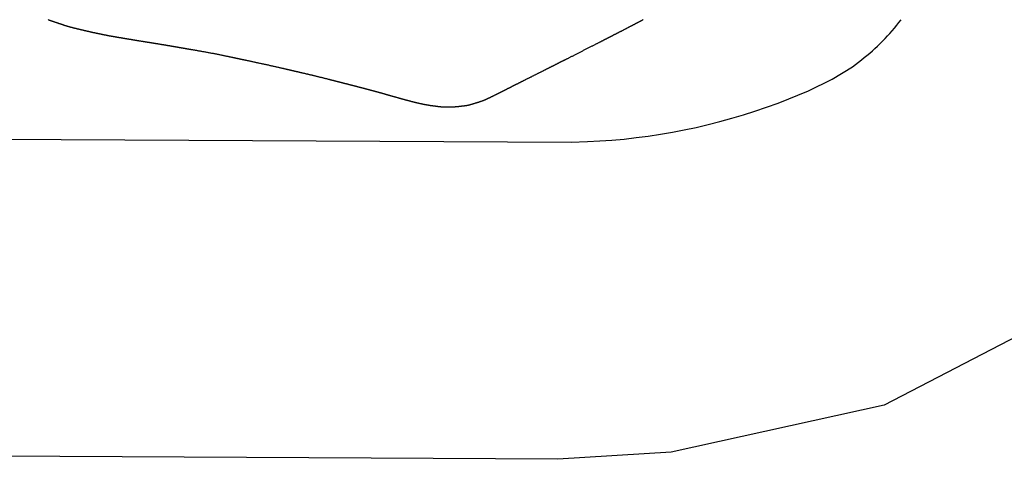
# Model space of a CAD drawing. Header units: millimetres. Extents: x -4577 to 1032787, y -66234 to 201209.
# Tile 127 of 256: x 4375.92 to 4380.85, y -8951.72 to -8949.51. Entities that reach past the tile are written whole.
import ezdxf

# ---------------------------------------------------------------- set-up
doc = ezdxf.new("R2010")
doc.units = ezdxf.units.MM
doc.linetypes.add('510_5_2OG_ELT_1004$0$11-07-22_DS_2OG$0$AUSGEZOGEN', pattern=[0])
doc.layers.add('510_5_2OG_ELT_1004$0$11-07-22_DS_2OG$0$EBENE_1', color=8, linetype='510_5_2OG_ELT_1004$0$11-07-22_DS_2OG$0$AUSGEZOGEN')

# ---------------------------------------------------------------- blocks, each defined once
blk = doc.blocks.new('510_5_2OG_ELT_1004')
at = {"layer": '510_5_2OG_ELT_1004$0$11-07-22_DS_2OG$0$EBENE_1'}
for p, q in [((4374.1471, -8950.053), (4378.6773, -8950.0776)), ((4378.6773, -8950.0776), (4378.7595, -8950.0742)), ((4381.0295, -8950.9869), (4380.2453, -8951.3939)), ((4380.2453, -8951.3939), (4379.1777, -8951.6289)), ((4378.6111, -8951.6653), (4372.5561, -8951.6312)), ((4379.1777, -8951.6289), (4378.6111, -8951.6653))]:
    blk.add_line(p, q, dxfattribs=at)
for points in [[(4376.0592, -8949.4634), (4376.0602, -8949.4638), (4376.0612, -8949.4641), (4376.0622, -8949.4645), (4376.0641, -8949.4651), (4376.0659, -8949.4657), (4376.0677, -8949.4663), (4376.0693, -8949.4669), (4376.0709, -8949.4675), (4376.0725, -8949.468), (4376.074, -8949.4685), (4376.0755, -8949.4691), (4376.077, -8949.4696), (4376.0785, -8949.4701), (4376.0799, -8949.4706), (4376.0814, -8949.4711), (4376.0828, -8949.4716), (4376.0843, -8949.4721), (4376.0859, -8949.4726), (4376.0875, -8949.4732), (4376.0891, -8949.4738), (4376.0908, -8949.4744), (4376.0935, -8949.4753), (4376.0945, -8949.4756), (4376.0954, -8949.476), (4376.0964, -8949.4763), (4376.0974, -8949.4767), (4376.0985, -8949.477), (4376.0996, -8949.4774), (4376.1007, -8949.4778), (4376.1018, -8949.4782), (4376.103, -8949.4786), (4376.1042, -8949.479), (4376.1055, -8949.4794), (4376.1068, -8949.4799), (4376.1081, -8949.4803), (4376.1095, -8949.4808), (4376.1109, -8949.4813), (4376.1123, -8949.4818), (4376.1138, -8949.4823), (4376.1153, -8949.4828), (4376.1168, -8949.4833), (4376.1184, -8949.4839), (4376.12, -8949.4844), (4376.1216, -8949.485), (4376.1232, -8949.4855), (4376.1249, -8949.4861), (4376.1266, -8949.4867), (4376.1283, -8949.4872), (4376.1301, -8949.4878), (4376.1318, -8949.4884), (4376.1336, -8949.489), (4376.1354, -8949.4896), (4376.1372, -8949.4902), (4376.1391, -8949.4907), (4376.1409, -8949.4913), (4376.1428, -8949.4919), (4376.1446, -8949.4925), (4376.1465, -8949.4931), (4376.1484, -8949.4937), (4376.1503, -8949.4943), (4376.1522, -8949.4948), (4376.1541, -8949.4954), (4376.156, -8949.496), (4376.1579, -8949.4965), (4376.1599, -8949.4971), (4376.1618, -8949.4976), (4376.1637, -8949.4982), (4376.1656, -8949.4987), (4376.1675, -8949.4992), (4376.1694, -8949.4998), (4376.1713, -8949.5003), (4376.1732, -8949.5008), (4376.175, -8949.5013), (4376.1769, -8949.5017), (4376.1787, -8949.5022), (4376.1805, -8949.5027), (4376.1823, -8949.5032), (4376.1841, -8949.5036), (4376.1858, -8949.504), (4376.1875, -8949.5045), (4376.1892, -8949.5049), (4376.1909, -8949.5053), (4376.1925, -8949.5057), (4376.1941, -8949.5061), (4376.1956, -8949.5065), (4376.1971, -8949.5068), (4376.1986, -8949.5072), (4376.2, -8949.5075), (4376.2014, -8949.5079), (4376.2027, -8949.5082), (4376.204, -8949.5085), (4376.2052, -8949.5088), (4376.2064, -8949.5091), (4376.2075, -8949.5093), (4376.2086, -8949.5096), (4376.2106, -8949.5101), (4376.2124, -8949.5105), (4376.214, -8949.5109), (4376.2154, -8949.5112), (4376.2166, -8949.5115), (4376.2177, -8949.5118), (4376.2196, -8949.5122), (4376.2211, -8949.5125), (4376.2222, -8949.5128), (4376.2233, -8949.5131), (4376.2243, -8949.5133), (4376.2254, -8949.5136), (4376.2266, -8949.5139), (4376.228, -8949.5142), (4376.2298, -8949.5146), (4376.2308, -8949.5149), (4376.232, -8949.5151), (4376.2333, -8949.5154), (4376.2347, -8949.5158), (4376.2362, -8949.5161), (4376.2379, -8949.5165), (4376.2397, -8949.517), (4376.2407, -8949.5172), (4376.2417, -8949.5174), (4376.2428, -8949.5177), (4376.2439, -8949.518), (4376.245, -8949.5182), (4376.2461, -8949.5185), (4376.2473, -8949.5188), (4376.2485, -8949.519), (4376.2497, -8949.5193), (4376.2509, -8949.5196), (4376.2522, -8949.5199), (4376.2535, -8949.5202), (4376.2548, -8949.5205), (4376.2561, -8949.5208), (4376.2574, -8949.5211), (4376.2588, -8949.5214), (4376.2602, -8949.5218), (4376.2616, -8949.5221), (4376.263, -8949.5224), (4376.2644, -8949.5227), (4376.2658, -8949.5231), (4376.2672, -8949.5234), (4376.2687, -8949.5237), (4376.2701, -8949.524), (4376.2715, -8949.5243), (4376.273, -8949.5247), (4376.2744, -8949.525), (4376.2759, -8949.5253), (4376.2773, -8949.5256), (4376.2788, -8949.526), (4376.2802, -8949.5263), (4376.2817, -8949.5266), (4376.2831, -8949.5269), (4376.2846, -8949.5272), (4376.286, -8949.5275), (4376.2875, -8949.5278), (4376.2889, -8949.5282), (4376.2904, -8949.5285), (4376.2918, -8949.5288), (4376.2933, -8949.5291), (4376.2948, -8949.5294), (4376.2962, -8949.5297), (4376.2977, -8949.53), (4376.2991, -8949.5303), (4376.3006, -8949.5306), (4376.302, -8949.5309), (4376.3035, -8949.5312), (4376.3049, -8949.5315), (4376.3064, -8949.5318), (4376.3078, -8949.5321), (4376.3093, -8949.5324), (4376.3107, -8949.5327), (4376.3122, -8949.533), (4376.3136, -8949.5333), (4376.3151, -8949.5336), (4376.3166, -8949.5339), (4376.318, -8949.5342), (4376.3195, -8949.5345), (4376.3209, -8949.5348), (4376.3224, -8949.5351), (4376.3238, -8949.5354), (4376.3253, -8949.5357), (4376.3267, -8949.536), (4376.3282, -8949.5363), (4376.3296, -8949.5366), (4376.3311, -8949.5369), (4376.3325, -8949.5372), (4376.334, -8949.5375), (4376.3355, -8949.5378), (4376.3369, -8949.5381), (4376.3384, -8949.5384), (4376.3398, -8949.5387), (4376.3413, -8949.539), (4376.3427, -8949.5393), (4376.3442, -8949.5396), (4376.3456, -8949.5399), (4376.3471, -8949.5402), (4376.3486, -8949.5405), (4376.35, -8949.5408), (4376.3515, -8949.541), (4376.3529, -8949.5413), (4376.3544, -8949.5416), (4376.3558, -8949.5419), (4376.3573, -8949.5422), (4376.3588, -8949.5425), (4376.3602, -8949.5427), (4376.3617, -8949.543), (4376.3631, -8949.5433), (4376.3646, -8949.5436), (4376.366, -8949.5438), (4376.3675, -8949.5441), (4376.3689, -8949.5444), (4376.3704, -8949.5446), (4376.3718, -8949.5449), (4376.3732, -8949.5451), (4376.3747, -8949.5454), (4376.3761, -8949.5456), (4376.3775, -8949.5459), (4376.3788, -8949.5461), (4376.3802, -8949.5464), (4376.3815, -8949.5466), (4376.3829, -8949.5468), (4376.3842, -8949.5471), (4376.3855, -8949.5473), (4376.3867, -8949.5475), (4376.388, -8949.5477), (4376.3892, -8949.5479), (4376.3904, -8949.5481), (4376.3916, -8949.5483), (4376.3927, -8949.5485), (4376.3938, -8949.5487), (4376.3949, -8949.5489), (4376.3959, -8949.5491), (4376.3979, -8949.5494), (4376.3998, -8949.5497), (4376.4015, -8949.55), (4376.403, -8949.5503), (4376.4044, -8949.5505), (4376.4057, -8949.5508), (4376.4069, -8949.551), (4376.408, -8949.5511), (4376.4099, -8949.5515), (4376.4115, -8949.5517), (4376.4129, -8949.552), (4376.4142, -8949.5522), (4376.4154, -8949.5524), (4376.4167, -8949.5526), (4376.4182, -8949.5529), (4376.42, -8949.5532), (4376.421, -8949.5533), (4376.4222, -8949.5535), (4376.4236, -8949.5538), (4376.425, -8949.554), (4376.4267, -8949.5543), (4376.4285, -8949.5546), (4376.4295, -8949.5548), (4376.4306, -8949.555), (4376.4317, -8949.5552), (4376.4329, -8949.5554), (4376.4341, -8949.5556), (4376.4354, -8949.5558), (4376.4367, -8949.556), (4376.4381, -8949.5562), (4376.4395, -8949.5565), (4376.441, -8949.5567), (4376.4426, -8949.557), (4376.4441, -8949.5573), (4376.4458, -8949.5575), (4376.4474, -8949.5578), (4376.4491, -8949.5581), (4376.4509, -8949.5584), (4376.4527, -8949.5587), (4376.4545, -8949.559), (4376.4563, -8949.5593), (4376.4582, -8949.5596), (4376.4601, -8949.56), (4376.462, -8949.5603), (4376.464, -8949.5606), (4376.4659, -8949.5609), (4376.4679, -8949.5613), (4376.4699, -8949.5616), (4376.472, -8949.5619), (4376.474, -8949.5623), (4376.4761, -8949.5626), (4376.4781, -8949.563), (4376.4802, -8949.5633), (4376.4823, -8949.5636), (4376.4843, -8949.564), (4376.4864, -8949.5643), (4376.4885, -8949.5647), (4376.4906, -8949.565), (4376.4926, -8949.5654), (4376.4947, -8949.5657), (4376.4968, -8949.566), (4376.4988, -8949.5664), (4376.5009, -8949.5667), (4376.5029, -8949.567), (4376.5049, -8949.5674), (4376.5069, -8949.5677), (4376.5088, -8949.568), (4376.5108, -8949.5683), (4376.5127, -8949.5686), (4376.5146, -8949.5689), (4376.5164, -8949.5692), (4376.5183, -8949.5695), (4376.52, -8949.5698), (4376.5218, -8949.5701), (4376.5235, -8949.5704), (4376.5252, -8949.5706), (4376.5268, -8949.5709), (4376.5284, -8949.5712), (4376.5299, -8949.5714), (4376.5314, -8949.5716), (4376.5329, -8949.5719), (4376.5342, -8949.5721), (4376.5356, -8949.5723), (4376.5368, -8949.5725), (4376.538, -8949.5727), (4376.5392, -8949.5729), (4376.5403, -8949.5731), (4376.5423, -8949.5734), (4376.544, -8949.5737), (4376.5455, -8949.5739), (4376.5469, -8949.5741), (4376.548, -8949.5743), (4376.5499, -8949.5746), (4376.5521, -8949.575), (4376.5534, -8949.5752), (4376.5549, -8949.5754), (4376.5561, -8949.5756), (4376.5578, -8949.5759), (4376.5589, -8949.576), (4376.5601, -8949.5762), (4376.5616, -8949.5765), (4376.5643, -8949.5769), (4376.5653, -8949.5771), (4376.5664, -8949.5772), (4376.5676, -8949.5774), (4376.5688, -8949.5776), (4376.5701, -8949.5778), (4376.5714, -8949.5781), (4376.5729, -8949.5783), (4376.5744, -8949.5785), (4376.576, -8949.5788), (4376.5776, -8949.579), (4376.5793, -8949.5793), (4376.581, -8949.5796), (4376.5828, -8949.5799), (4376.5847, -8949.5802), (4376.5866, -8949.5805), (4376.5885, -8949.5808), (4376.5905, -8949.5811), (4376.5926, -8949.5815), (4376.5946, -8949.5818), (4376.5968, -8949.5821), (4376.5989, -8949.5825), (4376.6011, -8949.5828), (4376.6033, -8949.5832), (4376.6055, -8949.5836), (4376.6078, -8949.5839), (4376.6101, -8949.5843), (4376.6124, -8949.5847), (4376.6147, -8949.5851), (4376.617, -8949.5854), (4376.6194, -8949.5858), (4376.6217, -8949.5862), (4376.6241, -8949.5866), (4376.6265, -8949.587), (4376.6288, -8949.5874), (4376.6312, -8949.5878), (4376.6336, -8949.5882), (4376.636, -8949.5886), (4376.6383, -8949.589), (4376.6407, -8949.5894), (4376.643, -8949.5898), (4376.6454, -8949.5902), (4376.6477, -8949.5905), (4376.65, -8949.5909), (4376.6523, -8949.5913), (4376.6546, -8949.5917), (4376.6568, -8949.5921), (4376.6591, -8949.5925), (4376.6613, -8949.5928), (4376.6635, -8949.5932), (4376.6657, -8949.5936), (4376.6678, -8949.594), (4376.67, -8949.5943), (4376.672, -8949.5947), (4376.6741, -8949.595), (4376.6761, -8949.5954), (4376.6781, -8949.5957), (4376.6801, -8949.5961), (4376.682, -8949.5964), (4376.6839, -8949.5967), (4376.6857, -8949.597), (4376.6875, -8949.5973), (4376.6893, -8949.5976), (4376.691, -8949.5979), (4376.6927, -8949.5982), (4376.6943, -8949.5985), (4376.6959, -8949.5988), (4376.6974, -8949.599), (4376.6989, -8949.5993), (4376.7003, -8949.5995), (4376.7017, -8949.5998), (4376.703, -8949.6), (4376.7044, -8949.6002), (4376.7057, -8949.6004), (4376.7069, -8949.6007), (4376.7081, -8949.6009), (4376.7093, -8949.6011), (4376.7105, -8949.6013), (4376.7116, -8949.6015), (4376.7127, -8949.6017), (4376.7138, -8949.6018), (4376.7148, -8949.602), (4376.7159, -8949.6022), (4376.7169, -8949.6024), (4376.7189, -8949.6027), (4376.7208, -8949.603), (4376.7227, -8949.6034), (4376.7245, -8949.6037), (4376.7264, -8949.604), (4376.7282, -8949.6043), (4376.73, -8949.6046), (4376.7329, -8949.6051), (4376.7338, -8949.6053), (4376.7349, -8949.6055), (4376.7359, -8949.6056), (4376.737, -8949.6058), (4376.7381, -8949.606), (4376.7392, -8949.6062), (4376.7404, -8949.6064), (4376.7417, -8949.6066), (4376.743, -8949.6069), (4376.7443, -8949.6071), (4376.7457, -8949.6073), (4376.7472, -8949.6076), (4376.7487, -8949.6078), (4376.7503, -8949.6081), (4376.752, -8949.6084), (4376.7538, -8949.6087), (4376.7556, -8949.609), (4376.7575, -8949.6093), (4376.7595, -8949.6097), (4376.7616, -8949.6101), (4376.7638, -8949.6104), (4376.7661, -8949.6108), (4376.7685, -8949.6112), (4376.771, -8949.6117), (4376.7736, -8949.6121), (4376.7763, -8949.6126), (4376.7791, -8949.6131), (4376.782, -8949.6136), (4376.785, -8949.6141), (4376.7881, -8949.6146), (4376.7913, -8949.6152), (4376.7946, -8949.6157), (4376.7979, -8949.6163), (4376.8013, -8949.6169), (4376.8048, -8949.6175), (4376.8084, -8949.6181), (4376.812, -8949.6188), (4376.8157, -8949.6194), (4376.8195, -8949.6201), (4376.8233, -8949.6208), (4376.8271, -8949.6214), (4376.831, -8949.6221), (4376.8349, -8949.6229), (4376.8389, -8949.6236), (4376.843, -8949.6243), (4376.847, -8949.625), (4376.8511, -8949.6258), (4376.8552, -8949.6265), (4376.8593, -8949.6273), (4376.8634, -8949.6281), (4376.8676, -8949.6289), (4376.8718, -8949.6296), (4376.8759, -8949.6304), (4376.8801, -8949.6312), (4376.8843, -8949.632), (4376.8885, -8949.6328), (4376.8926, -8949.6337), (4376.8968, -8949.6345), (4376.9009, -8949.6353), (4376.905, -8949.6361), (4376.9091, -8949.6369), (4376.9131, -8949.6377), (4376.9171, -8949.6385), (4376.9211, -8949.6393), (4376.925, -8949.6401), (4376.9289, -8949.6409), (4376.9328, -8949.6417), (4376.9365, -8949.6425), (4376.9403, -8949.6432), (4376.9439, -8949.644), (4376.9475, -8949.6447), (4376.951, -8949.6455), (4376.9544, -8949.6462), (4376.9578, -8949.6469), (4376.9611, -8949.6476), (4376.9642, -8949.6482), (4376.9673, -8949.6489), (4376.9703, -8949.6495), (4376.9732, -8949.6501), (4376.976, -8949.6507), (4376.9787, -8949.6513), (4376.9812, -8949.6518), (4376.9837, -8949.6523), (4376.986, -8949.6528), (4376.9882, -8949.6533), (4376.9902, -8949.6537), (4376.9922, -8949.6541), (4376.994, -8949.6545), (4376.9957, -8949.6549), (4376.9974, -8949.6552), (4376.9989, -8949.6555), (4377.0003, -8949.6558), (4377.0016, -8949.6561), (4377.0028, -8949.6564), (4377.004, -8949.6566), (4377.0051, -8949.6569), (4377.007, -8949.6573), (4377.0086, -8949.6576), (4377.01, -8949.6579), (4377.0112, -8949.6582), (4377.0132, -8949.6586), (4377.0147, -8949.6589), (4377.0161, -8949.6592), (4377.0185, -8949.6597), (4377.0195, -8949.6599), (4377.0207, -8949.6602), (4377.0221, -8949.6605), (4377.0247, -8949.661), (4377.0257, -8949.6612), (4377.0267, -8949.6614), (4377.0279, -8949.6617), (4377.0291, -8949.6619), (4377.0304, -8949.6622), (4377.0318, -8949.6625), (4377.0333, -8949.6628), (4377.0349, -8949.6632), (4377.0366, -8949.6635), (4377.0384, -8949.6639), (4377.0403, -8949.6643), (4377.0424, -8949.6648), (4377.0445, -8949.6652), (4377.0468, -8949.6657), (4377.0492, -8949.6662), (4377.0518, -8949.6667), (4377.0544, -8949.6673), (4377.0571, -8949.6679), (4377.06, -8949.6685), (4377.0629, -8949.6691), (4377.066, -8949.6698), (4377.0691, -8949.6704), (4377.0724, -8949.6711), (4377.0757, -8949.6718), (4377.0791, -8949.6725), (4377.0825, -8949.6733), (4377.0861, -8949.674), (4377.0897, -8949.6748), (4377.0933, -8949.6756), (4377.097, -8949.6764), (4377.1008, -8949.6772), (4377.1046, -8949.678), (4377.1085, -8949.6789), (4377.1124, -8949.6797), (4377.1164, -8949.6806), (4377.1204, -8949.6814), (4377.1244, -8949.6823), (4377.1284, -8949.6832), (4377.1325, -8949.6841), (4377.1365, -8949.685), (4377.1406, -8949.6859), (4377.1447, -8949.6868), (4377.1488, -8949.6877), (4377.1529, -8949.6886), (4377.157, -8949.6895), (4377.1611, -8949.6904), (4377.1651, -8949.6913), (4377.1692, -8949.6922), (4377.1732, -8949.6931), (4377.1772, -8949.694), (4377.1812, -8949.6949), (4377.1852, -8949.6958), (4377.1891, -8949.6967), (4377.1929, -8949.6976), (4377.1968, -8949.6985), (4377.2005, -8949.6993), (4377.2042, -8949.7002), (4377.2079, -8949.701), (4377.2115, -8949.7018), (4377.2151, -8949.7026), (4377.2185, -8949.7034), (4377.2219, -8949.7042), (4377.2252, -8949.705), (4377.2285, -8949.7057), (4377.2316, -8949.7064), (4377.2347, -8949.7071), (4377.2376, -8949.7078), (4377.2405, -8949.7085), (4377.2433, -8949.7091), (4377.246, -8949.7097), (4377.2485, -8949.7103), (4377.2509, -8949.7109), (4377.2533, -8949.7114), (4377.2555, -8949.7119), (4377.2576, -8949.7124), (4377.2595, -8949.7129), (4377.2614, -8949.7133), (4377.2631, -8949.7137), (4377.2648, -8949.7141), (4377.2664, -8949.7144), (4377.2678, -8949.7148), (4377.2692, -8949.7151), (4377.2705, -8949.7154), (4377.2717, -8949.7157), (4377.2728, -8949.7159), (4377.2739, -8949.7162), (4377.2758, -8949.7166), (4377.2775, -8949.717), (4377.2789, -8949.7173), (4377.2802, -8949.7176), (4377.2813, -8949.7179), (4377.2833, -8949.7184), (4377.285, -8949.7188), (4377.2869, -8949.7192), (4377.2878, -8949.7194), (4377.2889, -8949.7197), (4377.2901, -8949.7199), (4377.2914, -8949.7202), (4377.2929, -8949.7206), (4377.2946, -8949.721), (4377.2964, -8949.7214), (4377.2975, -8949.7216), (4377.2985, -8949.7219), (4377.2997, -8949.7221), (4377.3009, -8949.7224), (4377.3022, -8949.7227), (4377.3036, -8949.723), (4377.305, -8949.7234), (4377.3065, -8949.7237), (4377.3081, -8949.7241), (4377.3098, -8949.7245), (4377.3116, -8949.7249), (4377.3135, -8949.7253), (4377.3154, -8949.7258), (4377.3175, -8949.7263), (4377.3196, -8949.7267), (4377.3218, -8949.7273), (4377.3241, -8949.7278), (4377.3265, -8949.7283), (4377.3289, -8949.7289), (4377.3314, -8949.7295), (4377.334, -8949.7301), (4377.3366, -8949.7307), (4377.3393, -8949.7313), (4377.342, -8949.732), (4377.3448, -8949.7326), (4377.3477, -8949.7333), (4377.3505, -8949.7339), (4377.3535, -8949.7346), (4377.3565, -8949.7353), (4377.3595, -8949.736), (4377.3625, -8949.7368), (4377.3656, -8949.7375), (4377.3687, -8949.7382), (4377.3718, -8949.739), (4377.3749, -8949.7397), (4377.3781, -8949.7405), (4377.3813, -8949.7412), (4377.3845, -8949.742), (4377.3877, -8949.7428), (4377.3909, -8949.7436), (4377.3941, -8949.7443), (4377.3973, -8949.7451), (4377.4005, -8949.7459), (4377.4037, -8949.7467), (4377.4069, -8949.7475), (4377.4101, -8949.7482), (4377.4132, -8949.749), (4377.4164, -8949.7498), (4377.4195, -8949.7506), (4377.4226, -8949.7514), (4377.4257, -8949.7521), (4377.4288, -8949.7529), (4377.4318, -8949.7537), (4377.4349, -8949.7544), (4377.4378, -8949.7552), (4377.4408, -8949.7559), (4377.4437, -8949.7566), (4377.4466, -8949.7574), (4377.4494, -8949.7581), (4377.4522, -8949.7588), (4377.4549, -8949.7595), (4377.4576, -8949.7602), (4377.4603, -8949.7608), (4377.4629, -8949.7615), (4377.4654, -8949.7621), (4377.4679, -8949.7628), (4377.4703, -8949.7634), (4377.4727, -8949.764), (4377.475, -8949.7646), (4377.4772, -8949.7651), (4377.4793, -8949.7657), (4377.4814, -8949.7662), (4377.4834, -8949.7667), (4377.4854, -8949.7672), (4377.4873, -8949.7677), (4377.4891, -8949.7682), (4377.4909, -8949.7686), (4377.4926, -8949.7691), (4377.4942, -8949.7695), (4377.4958, -8949.7699), (4377.4973, -8949.7703), (4377.4988, -8949.7707), (4377.5003, -8949.771), (4377.5017, -8949.7714), (4377.5031, -8949.7717), (4377.5044, -8949.7721), (4377.5057, -8949.7724), (4377.507, -8949.7727), (4377.5082, -8949.773), (4377.5094, -8949.7734), (4377.5106, -8949.7737), (4377.5117, -8949.7739), (4377.5128, -8949.7742), (4377.514, -8949.7745), (4377.5151, -8949.7748), (4377.5161, -8949.7751), (4377.5172, -8949.7753), (4377.5183, -8949.7756), (4377.5193, -8949.7759), (4377.5204, -8949.7761), (4377.5214, -8949.7764), (4377.5224, -8949.7767), (4377.5235, -8949.7769), (4377.5245, -8949.7772), (4377.5256, -8949.7775), (4377.5266, -8949.7777), (4377.5277, -8949.778), (4377.5287, -8949.7783), (4377.5297, -8949.7785), (4377.5308, -8949.7788), (4377.5318, -8949.7791), (4377.5329, -8949.7793), (4377.5339, -8949.7796), (4377.535, -8949.7799), (4377.536, -8949.7801), (4377.5371, -8949.7804), (4377.5381, -8949.7807), (4377.5392, -8949.7809), (4377.5402, -8949.7812), (4377.5413, -8949.7815), (4377.5423, -8949.7818), (4377.5434, -8949.782), (4377.5445, -8949.7823), (4377.5455, -8949.7826), (4377.5466, -8949.7828), (4377.5477, -8949.7831), (4377.5487, -8949.7834), (4377.5498, -8949.7837), (4377.5509, -8949.7839), (4377.5519, -8949.7842), (4377.553, -8949.7845), (4377.5541, -8949.7848), (4377.5552, -8949.785), (4377.5563, -8949.7853), (4377.5574, -8949.7856), (4377.5584, -8949.7859), (4377.5595, -8949.7861), (4377.5606, -8949.7864), (4377.5617, -8949.7867), (4377.5628, -8949.787), (4377.5639, -8949.7873), (4377.565, -8949.7875), (4377.5661, -8949.7878), (4377.5672, -8949.7881), (4377.5683, -8949.7884), (4377.5694, -8949.7887), (4377.5705, -8949.7889), (4377.5716, -8949.7892), (4377.5727, -8949.7895), (4377.5738, -8949.7898), (4377.5749, -8949.7901), (4377.5761, -8949.7904), (4377.5772, -8949.7906), (4377.5783, -8949.7909), (4377.5794, -8949.7912), (4377.5805, -8949.7915), (4377.5816, -8949.7918), (4377.5827, -8949.7921), (4377.5838, -8949.7924), (4377.5849, -8949.7926), (4377.5861, -8949.7929), (4377.5872, -8949.7932), (4377.5883, -8949.7935), (4377.5894, -8949.7938), (4377.5905, -8949.7941), (4377.5916, -8949.7944), (4377.5927, -8949.7946), (4377.5938, -8949.7949), (4377.5948, -8949.7952), (4377.5959, -8949.7955), (4377.597, -8949.7957), (4377.598, -8949.796), (4377.5991, -8949.7963), (4377.6001, -8949.7965), (4377.6011, -8949.7968), (4377.603, -8949.7973), (4377.6049, -8949.7978), (4377.6067, -8949.7983), (4377.6084, -8949.7987), (4377.6099, -8949.7991), (4377.6114, -8949.7995), (4377.6127, -8949.7998), (4377.6139, -8949.8001), (4377.6159, -8949.8007), (4377.6174, -8949.801), (4377.6192, -8949.8015), (4377.6215, -8949.8021), (4377.6226, -8949.8024), (4377.6251, -8949.803), (4377.6262, -8949.8033), (4377.6274, -8949.8036), (4377.6288, -8949.804), (4377.6303, -8949.8044), (4377.6319, -8949.8048), (4377.6335, -8949.8052), (4377.6353, -8949.8057), (4377.6381, -8949.8064), (4377.6391, -8949.8067), (4377.6401, -8949.8069), (4377.6411, -8949.8072), (4377.6421, -8949.8075), (4377.6432, -8949.8077), (4377.6442, -8949.808), (4377.6453, -8949.8083), (4377.6463, -8949.8086), (4377.6474, -8949.8088), (4377.6484, -8949.8091), (4377.6495, -8949.8094), (4377.6506, -8949.8097), (4377.6517, -8949.81), (4377.6528, -8949.8103), (4377.6538, -8949.8105), (4377.6549, -8949.8108), (4377.656, -8949.8111), (4377.6571, -8949.8114), (4377.6582, -8949.8117), (4377.6593, -8949.812), (4377.6603, -8949.8123), (4377.6614, -8949.8126), (4377.6625, -8949.8128), (4377.6636, -8949.8131), (4377.6647, -8949.8134), (4377.6657, -8949.8137), (4377.6668, -8949.814), (4377.6679, -8949.8143), (4377.669, -8949.8146), (4377.6701, -8949.8149), (4377.6712, -8949.8151), (4377.6722, -8949.8154), (4377.6733, -8949.8157), (4377.6744, -8949.816), (4377.6755, -8949.8163), (4377.6766, -8949.8166), (4377.6776, -8949.8169), (4377.6787, -8949.8172), (4377.6798, -8949.8175), (4377.6809, -8949.8177), (4377.682, -8949.818), (4377.6831, -8949.8183), (4377.6841, -8949.8186), (4377.6852, -8949.8189), (4377.6863, -8949.8192), (4377.6874, -8949.8195), (4377.6885, -8949.8198), (4377.6895, -8949.8201), (4377.6906, -8949.8203), (4377.6917, -8949.8206), (4377.6928, -8949.8209), (4377.6939, -8949.8212), (4377.6949, -8949.8215), (4377.696, -8949.8218), (4377.6971, -8949.8221), (4377.6982, -8949.8224), (4377.6993, -8949.8227), (4377.7004, -8949.823), (4377.7014, -8949.8232), (4377.7025, -8949.8235), (4377.7036, -8949.8238), (4377.7047, -8949.8241), (4377.7058, -8949.8244), (4377.7068, -8949.8247), (4377.7079, -8949.825), (4377.709, -8949.8253), (4377.7101, -8949.8256), (4377.7112, -8949.8259), (4377.7122, -8949.8262), (4377.7133, -8949.8265), (4377.7144, -8949.8268), (4377.7155, -8949.8271), (4377.7166, -8949.8274), (4377.7176, -8949.8277), (4377.7187, -8949.828), (4377.7198, -8949.8283), (4377.7209, -8949.8286), (4377.7219, -8949.8289), (4377.723, -8949.8292), (4377.7241, -8949.8295), (4377.7251, -8949.8298), (4377.7262, -8949.8301), (4377.7272, -8949.8304), (4377.7283, -8949.8307), (4377.7293, -8949.831), (4377.7303, -8949.8313), (4377.7313, -8949.8315), (4377.7323, -8949.8318), (4377.7333, -8949.8321), (4377.7352, -8949.8327), (4377.7371, -8949.8332), (4377.7389, -8949.8337), (4377.7406, -8949.8342), (4377.7422, -8949.8347), (4377.7438, -8949.8351), (4377.7452, -8949.8355), (4377.7466, -8949.8359), (4377.7478, -8949.8363), (4377.749, -8949.8366), (4377.75, -8949.8369), (4377.7519, -8949.8375), (4377.7535, -8949.838), (4377.7549, -8949.8384), (4377.7562, -8949.8387), (4377.7573, -8949.8391), (4377.7584, -8949.8394), (4377.7595, -8949.8397), (4377.7607, -8949.84), (4377.762, -8949.8404), (4377.7635, -8949.8408), (4377.7661, -8949.8416), (4377.7671, -8949.8419), (4377.7681, -8949.8422), (4377.7693, -8949.8425), (4377.7706, -8949.8429), (4377.7719, -8949.8433), (4377.7733, -8949.8437), (4377.7749, -8949.8441), (4377.7764, -8949.8446), (4377.7781, -8949.8451), (4377.7798, -8949.8456), (4377.7816, -8949.8461), (4377.7834, -8949.8466), (4377.7852, -8949.8471), (4377.7871, -8949.8477), (4377.789, -8949.8482), (4377.79, -8949.8485), (4377.791, -8949.8488), (4377.7919, -8949.849), (4377.7929, -8949.8493), (4377.7939, -8949.8496), (4377.7949, -8949.8499), (4377.7959, -8949.8502), (4377.7969, -8949.8504), (4377.7978, -8949.8507), (4377.7988, -8949.851), (4377.7998, -8949.8513), (4377.8008, -8949.8515), (4377.8017, -8949.8518), (4377.8037, -8949.8524), (4377.8056, -8949.8529), (4377.8074, -8949.8534), (4377.8092, -8949.8539), (4377.811, -8949.8544), (4377.8127, -8949.8549), (4377.8143, -8949.8553), (4377.8159, -8949.8558), (4377.8174, -8949.8562), (4377.8187, -8949.8566), (4377.82, -8949.8569), (4377.8212, -8949.8573), (4377.8223, -8949.8576), (4377.8242, -8949.8581), (4377.8256, -8949.8585), (4377.8278, -8949.8591), (4377.8292, -8949.8595), (4377.8304, -8949.8598), (4377.8326, -8949.8604), (4377.8336, -8949.8607), (4377.8348, -8949.861), (4377.8362, -8949.8614), (4377.8388, -8949.8622), (4377.8398, -8949.8624), (4377.8409, -8949.8627), (4377.842, -8949.863), (4377.8431, -8949.8634), (4377.8443, -8949.8637), (4377.8456, -8949.864), (4377.8469, -8949.8644), (4377.8482, -8949.8647), (4377.8495, -8949.8651), (4377.8509, -8949.8655), (4377.8522, -8949.8658), (4377.8536, -8949.8662), (4377.855, -8949.8666), (4377.8564, -8949.8669), (4377.8577, -8949.8673), (4377.8591, -8949.8677), (4377.8605, -8949.868), (4377.8618, -8949.8684), (4377.8631, -8949.8687), (4377.8643, -8949.869), (4377.8655, -8949.8694), (4377.8667, -8949.8697), (4377.8678, -8949.8699), (4377.8689, -8949.8702), (4377.8708, -8949.8707), (4377.8723, -8949.8711), (4377.8753, -8949.8718), (4377.8787, -8949.8727), (4377.88, -8949.8731), (4377.8825, -8949.8737), (4377.8835, -8949.874), (4377.8846, -8949.8742), (4377.8857, -8949.8745), (4377.8868, -8949.8748), (4377.8881, -8949.8751), (4377.8893, -8949.8754), (4377.8906, -8949.8757), (4377.8919, -8949.8761), (4377.8932, -8949.8764), (4377.8946, -8949.8767), (4377.8959, -8949.877), (4377.8973, -8949.8774), (4377.8986, -8949.8777), (4377.9, -8949.878), (4377.9013, -8949.8783), (4377.9026, -8949.8786), (4377.9039, -8949.8789), (4377.9052, -8949.8792), (4377.9064, -8949.8795), (4377.9076, -8949.8797), (4377.9087, -8949.88), (4377.9097, -8949.8802), (4377.9117, -8949.8807), (4377.9133, -8949.881), (4377.9165, -8949.8818), (4377.9198, -8949.8825), (4377.9211, -8949.8828), (4377.9236, -8949.8833), (4377.9246, -8949.8836), (4377.9256, -8949.8838), (4377.9267, -8949.884), (4377.9279, -8949.8843), (4377.9291, -8949.8845), (4377.9303, -8949.8848), (4377.9316, -8949.8851), (4377.9329, -8949.8853), (4377.9342, -8949.8856), (4377.9355, -8949.8859), (4377.9368, -8949.8861), (4377.9382, -8949.8864), (4377.9395, -8949.8867), (4377.9409, -8949.8869), (4377.9422, -8949.8872), (4377.9436, -8949.8875), (4377.9449, -8949.8877), (4377.9463, -8949.888), (4377.9476, -8949.8882), (4377.9489, -8949.8885), (4377.9503, -8949.8887), (4377.9516, -8949.8889), (4377.953, -8949.8892), (4377.9543, -8949.8894), (4377.9557, -8949.8897), (4377.957, -8949.8899), (4377.9584, -8949.8901), (4377.9597, -8949.8904), (4377.9611, -8949.8906), (4377.9624, -8949.8909), (4377.9638, -8949.8911), (4377.9651, -8949.8913), (4377.9665, -8949.8916), (4377.9678, -8949.8918), (4377.9692, -8949.892), (4377.9705, -8949.8922), (4377.9719, -8949.8925), (4377.9732, -8949.8927), (4377.9746, -8949.8929), (4377.9759, -8949.8931), (4377.9773, -8949.8933), (4377.9786, -8949.8935), (4377.98, -8949.8937), (4377.9813, -8949.8939), (4377.9827, -8949.8941), (4377.984, -8949.8943), (4377.9853, -8949.8945), (4377.9866, -8949.8946), (4377.9878, -8949.8948), (4377.989, -8949.895), (4377.9902, -8949.8951), (4377.9913, -8949.8952), (4377.9924, -8949.8954), (4377.9944, -8949.8956), (4377.9961, -8949.8958), (4377.9976, -8949.896), (4377.9989, -8949.8962), (4378.0009, -8949.8964), (4378.0024, -8949.8966), (4378.0037, -8949.8968), (4378.0062, -8949.8971), (4378.0073, -8949.8972), (4378.0088, -8949.8974), (4378.0106, -8949.8976), (4378.0117, -8949.8978), (4378.0129, -8949.8979), (4378.0141, -8949.8981), (4378.0155, -8949.8982), (4378.017, -8949.8984), (4378.0185, -8949.8986), (4378.0202, -8949.8988), (4378.0219, -8949.8989), (4378.0236, -8949.8991), (4378.0254, -8949.8993), (4378.0273, -8949.8995), (4378.0292, -8949.8996), (4378.0312, -8949.8998), (4378.0331, -8949.9), (4378.0351, -8949.9001), (4378.0361, -8949.9001), (4378.0371, -8949.9002), (4378.0381, -8949.9003), (4378.0391, -8949.9003), (4378.0401, -8949.9003), (4378.0412, -8949.9004), (4378.0422, -8949.9004), (4378.0432, -8949.9004), (4378.0442, -8949.9005), (4378.0452, -8949.9005), (4378.0462, -8949.9005), (4378.0472, -8949.9005), (4378.0482, -8949.9005), (4378.0492, -8949.9005), (4378.0502, -8949.9005), (4378.0512, -8949.9005), (4378.0522, -8949.9005), (4378.0532, -8949.9005), (4378.0542, -8949.9005), (4378.0552, -8949.9005), (4378.0562, -8949.9005), (4378.0573, -8949.9005), (4378.0583, -8949.9005), (4378.0593, -8949.9004), (4378.0603, -8949.9004), (4378.0613, -8949.9004), (4378.0623, -8949.9004), (4378.0633, -8949.9004), (4378.0643, -8949.9003), (4378.0653, -8949.9003), (4378.0663, -8949.9003), (4378.0673, -8949.9003), (4378.0683, -8949.9002), (4378.0693, -8949.9002), (4378.0704, -8949.9002), (4378.0714, -8949.9002), (4378.0724, -8949.9001), (4378.0734, -8949.9001), (4378.0744, -8949.9001), (4378.0754, -8949.9001), (4378.0764, -8949.9), (4378.0774, -8949.9), (4378.0784, -8949.9), (4378.0794, -8949.8999), (4378.0804, -8949.8999), (4378.0814, -8949.8999), (4378.0824, -8949.8998), (4378.0835, -8949.8998), (4378.0845, -8949.8998), (4378.0855, -8949.8997), (4378.0865, -8949.8997), (4378.0875, -8949.8996), (4378.0885, -8949.8996), (4378.0895, -8949.8996), (4378.0905, -8949.8995), (4378.0915, -8949.8995), (4378.0925, -8949.8994), (4378.0935, -8949.8993), (4378.0945, -8949.8993), (4378.0955, -8949.8992), (4378.0965, -8949.8992), (4378.0975, -8949.8991), (4378.0986, -8949.899), (4378.0996, -8949.899), (4378.1006, -8949.8989), (4378.1016, -8949.8988), (4378.1035, -8949.8987), (4378.1055, -8949.8985), (4378.1075, -8949.8983), (4378.1094, -8949.8981), (4378.1112, -8949.898), (4378.113, -8949.8978), (4378.1147, -8949.8976), (4378.1164, -8949.8974), (4378.1179, -8949.8973), (4378.1194, -8949.8971), (4378.1208, -8949.8969), (4378.122, -8949.8968), (4378.1232, -8949.8967), (4378.1251, -8949.8965), (4378.1265, -8949.8963), (4378.1285, -8949.8961), (4378.1308, -8949.8958), (4378.1319, -8949.8957), (4378.1343, -8949.8954), (4378.1353, -8949.8953), (4378.1365, -8949.8952), (4378.1378, -8949.895), (4378.1392, -8949.8948), (4378.1407, -8949.8947), (4378.1424, -8949.8944), (4378.1441, -8949.8942), (4378.1458, -8949.894), (4378.1477, -8949.8937), (4378.1496, -8949.8934), (4378.1525, -8949.893), (4378.1535, -8949.8928), (4378.1545, -8949.8926), (4378.1555, -8949.8924), (4378.1565, -8949.8923), (4378.1575, -8949.8921), (4378.1585, -8949.8919), (4378.1596, -8949.8917), (4378.1606, -8949.8915), (4378.1616, -8949.8912), (4378.1626, -8949.891), (4378.1636, -8949.8908), (4378.1646, -8949.8906), (4378.1656, -8949.8903), (4378.1666, -8949.8901), (4378.1676, -8949.8898), (4378.1686, -8949.8896), (4378.1696, -8949.8893), (4378.1715, -8949.8888), (4378.1734, -8949.8883), (4378.1753, -8949.8878), (4378.1771, -8949.8873), (4378.1789, -8949.8868), (4378.1806, -8949.8863), (4378.1822, -8949.8858), (4378.1838, -8949.8853), (4378.1853, -8949.8848), (4378.1867, -8949.8844), (4378.188, -8949.884), (4378.1892, -8949.8836), (4378.1904, -8949.8833), (4378.1915, -8949.8829), (4378.1925, -8949.8826), (4378.1944, -8949.882), (4378.196, -8949.8815), (4378.1975, -8949.8811), (4378.1989, -8949.8806), (4378.2002, -8949.8802), (4378.2016, -8949.8798), (4378.2029, -8949.8794), (4378.2044, -8949.879), (4378.2059, -8949.8785), (4378.2086, -8949.8776), (4378.2096, -8949.8773), (4378.2107, -8949.877), (4378.2119, -8949.8766), (4378.2131, -8949.8763), (4378.2144, -8949.8759), (4378.2158, -8949.8754), (4378.2173, -8949.875), (4378.2188, -8949.8745), (4378.2204, -8949.874), (4378.2221, -8949.8735), (4378.2238, -8949.8729), (4378.2256, -8949.8723), (4378.2274, -8949.8717), (4378.2292, -8949.8711), (4378.232, -8949.8701), (4378.233, -8949.8698), (4378.2339, -8949.8694), (4378.2349, -8949.8691), (4378.2358, -8949.8687), (4378.2368, -8949.8684), (4378.2377, -8949.868), (4378.2387, -8949.8676), (4378.2396, -8949.8672), (4378.2406, -8949.8669), (4378.2415, -8949.8665), (4378.2425, -8949.8661), (4378.2434, -8949.8657), (4378.2443, -8949.8653), (4378.2453, -8949.8649), (4378.2471, -8949.8641), (4378.2489, -8949.8633), (4378.2507, -8949.8625), (4378.2524, -8949.8618), (4378.254, -8949.861), (4378.2556, -8949.8603), (4378.2571, -8949.8596), (4378.2585, -8949.8589), (4378.2598, -8949.8582), (4378.261, -8949.8576), (4378.2622, -8949.8571), (4378.2632, -8949.8566), (4378.2649, -8949.8557), (4378.2662, -8949.8551), (4378.268, -8949.8542), (4378.2705, -8949.853), (4378.2715, -8949.8525), (4378.2727, -8949.8519), (4378.2744, -8949.8511), (4378.2754, -8949.8506), (4378.2765, -8949.8501), (4378.2776, -8949.8495), (4378.2789, -8949.8489), (4378.2802, -8949.8482), (4378.2816, -8949.8475), (4378.2831, -8949.8468), (4378.2846, -8949.8461), (4378.2862, -8949.8453), (4378.2878, -8949.8445), (4378.2894, -8949.8437), (4378.2911, -8949.8429), (4378.2927, -8949.842), (4378.2944, -8949.8412), (4378.2961, -8949.8404), (4378.2978, -8949.8395), (4378.2995, -8949.8387), (4378.3012, -8949.8378), (4378.3029, -8949.837), (4378.3045, -8949.8361), (4378.3062, -8949.8353), (4378.3079, -8949.8344), (4378.3096, -8949.8336), (4378.3113, -8949.8327), (4378.313, -8949.8319), (4378.3146, -8949.831), (4378.3163, -8949.8302), (4378.318, -8949.8293), (4378.3197, -8949.8285), (4378.3214, -8949.8276), (4378.3231, -8949.8268), (4378.3247, -8949.8259), (4378.3264, -8949.8251), (4378.3281, -8949.8242), (4378.3298, -8949.8234), (4378.3315, -8949.8225), (4378.3332, -8949.8217), (4378.3348, -8949.8208), (4378.3365, -8949.82), (4378.3382, -8949.8191), (4378.3399, -8949.8183), (4378.3416, -8949.8174), (4378.3433, -8949.8166), (4378.3449, -8949.8157), (4378.3466, -8949.8149), (4378.3483, -8949.8141), (4378.35, -8949.8132), (4378.3517, -8949.8124), (4378.3534, -8949.8115), (4378.355, -8949.8107), (4378.3567, -8949.8098), (4378.3584, -8949.809), (4378.36, -8949.8082), (4378.3617, -8949.8073), (4378.3634, -8949.8065), (4378.365, -8949.8057), (4378.3667, -8949.8048), (4378.3683, -8949.804), (4378.3699, -8949.8032), (4378.3716, -8949.8024), (4378.3732, -8949.8016), (4378.3748, -8949.8008), (4378.3764, -8949.8), (4378.378, -8949.7992), (4378.3796, -8949.7984), (4378.3812, -8949.7976), (4378.3828, -8949.7968), (4378.3843, -8949.796), (4378.3859, -8949.7952), (4378.3875, -8949.7944), (4378.389, -8949.7936), (4378.3906, -8949.7928), (4378.3922, -8949.792), (4378.3937, -8949.7913), (4378.3953, -8949.7905), (4378.3969, -8949.7897), (4378.3985, -8949.7889), (4378.4001, -8949.7881), (4378.4018, -8949.7872), (4378.4035, -8949.7863), (4378.4044, -8949.7859), (4378.4054, -8949.7854), (4378.4063, -8949.785), (4378.4073, -8949.7845), (4378.4083, -8949.784), (4378.4093, -8949.7834), (4378.4104, -8949.7829), (4378.4115, -8949.7824), (4378.4126, -8949.7818), (4378.4137, -8949.7812), (4378.4149, -8949.7806), (4378.4162, -8949.78), (4378.4175, -8949.7794), (4378.4188, -8949.7787), (4378.4202, -8949.778), (4378.4216, -8949.7773), (4378.423, -8949.7766), (4378.4246, -8949.7758), (4378.4261, -8949.775), (4378.4277, -8949.7742), (4378.4294, -8949.7734), (4378.4311, -8949.7725), (4378.4329, -8949.7716), (4378.4347, -8949.7707), (4378.4366, -8949.7698), (4378.4385, -8949.7688), (4378.4405, -8949.7678), (4378.4425, -8949.7668), (4378.4445, -8949.7658), (4378.4465, -8949.7648), (4378.4486, -8949.7637), (4378.4508, -8949.7626), (4378.4529, -8949.7616), (4378.4551, -8949.7605), (4378.4573, -8949.7594), (4378.4596, -8949.7582), (4378.4619, -8949.7571), (4378.4641, -8949.7559), (4378.4664, -8949.7548), (4378.4688, -8949.7536), (4378.4711, -8949.7524), (4378.4735, -8949.7513), (4378.4758, -8949.7501), (4378.4782, -8949.7489), (4378.4806, -8949.7477), (4378.483, -8949.7465), (4378.4854, -8949.7453), (4378.4878, -8949.7441), (4378.4902, -8949.7428), (4378.4926, -8949.7416), (4378.495, -8949.7404), (4378.4974, -8949.7392), (4378.4998, -8949.738), (4378.5022, -8949.7368), (4378.5046, -8949.7356), (4378.507, -8949.7344), (4378.5094, -8949.7332), (4378.5117, -8949.732), (4378.5141, -8949.7309), (4378.5164, -8949.7297), (4378.5187, -8949.7285), (4378.521, -8949.7274), (4378.5233, -8949.7262), (4378.5256, -8949.7251), (4378.5278, -8949.7239), (4378.53, -8949.7228), (4378.5322, -8949.7217), (4378.5344, -8949.7206), (4378.5366, -8949.7195), (4378.5387, -8949.7185), (4378.5408, -8949.7174), (4378.5428, -8949.7164), (4378.5449, -8949.7153), (4378.5469, -8949.7143), (4378.5489, -8949.7133), (4378.5508, -8949.7124), (4378.5527, -8949.7114), (4378.5546, -8949.7105), (4378.5564, -8949.7095), (4378.5582, -8949.7086), (4378.5599, -8949.7078), (4378.5616, -8949.7069), (4378.5633, -8949.7061), (4378.5649, -8949.7052), (4378.5665, -8949.7044), (4378.5681, -8949.7036), (4378.5696, -8949.7029), (4378.5712, -8949.7021), (4378.5726, -8949.7014), (4378.5741, -8949.7006), (4378.5755, -8949.6999), (4378.5769, -8949.6992), (4378.5783, -8949.6985), (4378.5797, -8949.6978), (4378.581, -8949.6971), (4378.5824, -8949.6965), (4378.5837, -8949.6958), (4378.585, -8949.6951), (4378.5862, -8949.6945), (4378.5875, -8949.6939), (4378.5888, -8949.6932), (4378.59, -8949.6926), (4378.5912, -8949.692), (4378.5925, -8949.6914), (4378.5937, -8949.6908), (4378.5949, -8949.6901), (4378.5961, -8949.6895), (4378.5973, -8949.6889), (4378.5985, -8949.6883), (4378.5997, -8949.6877), (4378.6009, -8949.6871), (4378.6021, -8949.6865), (4378.6033, -8949.6859), (4378.6046, -8949.6853), (4378.6058, -8949.6846), (4378.6071, -8949.684), (4378.6083, -8949.6834), (4378.6096, -8949.6827), (4378.6109, -8949.6821), (4378.6123, -8949.6814), (4378.6136, -8949.6807), (4378.615, -8949.68), (4378.6165, -8949.6793), (4378.6179, -8949.6785), (4378.6194, -8949.6778), (4378.621, -8949.677), (4378.6225, -8949.6762), (4378.6241, -8949.6754), (4378.6258, -8949.6746), (4378.6275, -8949.6737), (4378.6293, -8949.6728), (4378.6311, -8949.6719), (4378.633, -8949.671), (4378.6349, -8949.67), (4378.6369, -8949.669), (4378.639, -8949.6679), (4378.6411, -8949.6669), (4378.6433, -8949.6658), (4378.6456, -8949.6646), (4378.6479, -8949.6634), (4378.6503, -8949.6622), (4378.6528, -8949.661), (4378.6553, -8949.6597), (4378.6579, -8949.6584), (4378.6606, -8949.6571), (4378.6633, -8949.6557), (4378.6661, -8949.6543), (4378.6689, -8949.6529), (4378.6718, -8949.6514), (4378.6747, -8949.6499), (4378.6777, -8949.6484), (4378.6807, -8949.6469), (4378.6838, -8949.6454), (4378.6869, -8949.6438), (4378.69, -8949.6422), (4378.6932, -8949.6406), (4378.6964, -8949.639), (4378.6996, -8949.6374), (4378.7029, -8949.6357), (4378.7062, -8949.634), (4378.7095, -8949.6324), (4378.7128, -8949.6307), (4378.7161, -8949.629), (4378.7195, -8949.6273), (4378.7228, -8949.6256), (4378.7262, -8949.6239), (4378.7296, -8949.6222), (4378.733, -8949.6205), (4378.7364, -8949.6187), (4378.7398, -8949.617), (4378.7431, -8949.6153), (4378.7465, -8949.6136), (4378.7499, -8949.6119), (4378.7532, -8949.6101), (4378.7566, -8949.6084), (4378.7599, -8949.6068), (4378.7632, -8949.6051), (4378.7665, -8949.6034), (4378.7697, -8949.6017), (4378.7729, -8949.6001), (4378.7761, -8949.5985), (4378.7793, -8949.5969), (4378.7824, -8949.5953), (4378.7854, -8949.5937), (4378.7884, -8949.5922), (4378.7914, -8949.5907), (4378.7943, -8949.5892), (4378.7972, -8949.5877), (4378.8, -8949.5863), (4378.8027, -8949.5849), (4378.8054, -8949.5835), (4378.808, -8949.5822), (4378.8105, -8949.5809), (4378.813, -8949.5796), (4378.8154, -8949.5784), (4378.8177, -8949.5772), (4378.8199, -8949.5761), (4378.822, -8949.575), (4378.8241, -8949.5739), (4378.826, -8949.5729), (4378.8279, -8949.572), (4378.8297, -8949.5711), (4378.8314, -8949.5702), (4378.833, -8949.5694), (4378.8345, -8949.5686), (4378.836, -8949.5678), (4378.8374, -8949.5671), (4378.8387, -8949.5664), (4378.84, -8949.5658), (4378.8412, -8949.5652), (4378.8423, -8949.5646), (4378.8434, -8949.564), (4378.8445, -8949.5635), (4378.8455, -8949.563), (4378.8464, -8949.5625), (4378.8482, -8949.5616), (4378.8498, -8949.5608), (4378.8513, -8949.56), (4378.8526, -8949.5593), (4378.854, -8949.5586), (4378.8552, -8949.558), (4378.8565, -8949.5573), (4378.8577, -8949.5567), (4378.859, -8949.5561), (4378.8602, -8949.5554), (4378.8616, -8949.5547), (4378.8629, -8949.554), (4378.8644, -8949.5533), (4378.8659, -8949.5525), (4378.8675, -8949.5517), (4378.8693, -8949.5508), (4378.8702, -8949.5503), (4378.8711, -8949.5498), (4378.8721, -8949.5493), (4378.8731, -8949.5488), (4378.8741, -8949.5483), (4378.8752, -8949.5477), (4378.8764, -8949.5472), (4378.8775, -8949.5466), (4378.8787, -8949.5459), (4378.88, -8949.5453), (4378.8813, -8949.5446), (4378.8827, -8949.5439), (4378.8841, -8949.5432), (4378.8855, -8949.5425), (4378.887, -8949.5417), (4378.8886, -8949.5409), (4378.8902, -8949.5401), (4378.8918, -8949.5392), (4378.8935, -8949.5384), (4378.8952, -8949.5375), (4378.8969, -8949.5366), (4378.8987, -8949.5357), (4378.9006, -8949.5347), (4378.9024, -8949.5338), (4378.9043, -8949.5328), (4378.9062, -8949.5318), (4378.9081, -8949.5308), (4378.9101, -8949.5298), (4378.9121, -8949.5288), (4378.9141, -8949.5278), (4378.9161, -8949.5267), (4378.9182, -8949.5257), (4378.9203, -8949.5246), (4378.9223, -8949.5235), (4378.9244, -8949.5225), (4378.9265, -8949.5214), (4378.9287, -8949.5203), (4378.9308, -8949.5192), (4378.9329, -8949.5181), (4378.935, -8949.517), (4378.9372, -8949.5159), (4378.9393, -8949.5148), (4378.9415, -8949.5137), (4378.9436, -8949.5126), (4378.9457, -8949.5114), (4378.9479, -8949.5103), (4378.95, -8949.5092), (4378.9521, -8949.5081), (4378.9542, -8949.5071), (4378.9562, -8949.506), (4378.9583, -8949.5049), (4378.9603, -8949.5038), (4378.9624, -8949.5028), (4378.9643, -8949.5018), (4378.9663, -8949.5007), (4378.9682, -8949.4997), (4378.9701, -8949.4987), (4378.972, -8949.4977), (4378.9739, -8949.4968), (4378.9757, -8949.4959), (4378.9774, -8949.4949), (4378.9791, -8949.494), (4378.9808, -8949.4932), (4378.9824, -8949.4923), (4378.984, -8949.4915), (4378.9855, -8949.4907), (4378.987, -8949.4899), (4378.9884, -8949.4892), (4378.9898, -8949.4884), (4378.9911, -8949.4878), (4378.9923, -8949.4871), (4378.9935, -8949.4865), (4378.9946, -8949.4859), (4378.9957, -8949.4854), (4378.9967, -8949.4848), (4378.9985, -8949.4839), (4379.0001, -8949.4831), (4379.0014, -8949.4824), (4379.0026, -8949.4817), (4379.0045, -8949.4807), (4379.0059, -8949.48), (4379.0076, -8949.4791), (4379.0098, -8949.478), (4379.0108, -8949.4774), (4379.0123, -8949.4767), (4379.0132, -8949.4762), (4379.0143, -8949.4756), (4379.0155, -8949.475), (4379.0169, -8949.4743), (4379.0193, -8949.473), (4379.0202, -8949.4725), (4379.0212, -8949.472), (4379.0222, -8949.4715), (4379.0232, -8949.4709), (4379.0244, -8949.4703), (4379.0255, -8949.4697), (4379.0268, -8949.4691), (4379.028, -8949.4684), (4379.0293, -8949.4677), (4379.0307, -8949.467), (4379.0321, -8949.4663), (4379.0335, -8949.4655), (4379.035, -8949.4648), (4379.0365, -8949.464), (4379.038, -8949.4632)], [(4379.7133, -8949.881), (4379.8654, -8949.8201), (4379.9846, -8949.7619), (4380.0857, -8949.6991), (4380.1311, -8949.6643)]]:
    blk.add_lwpolyline(points, dxfattribs=at)
for centre, radius, start, end in [((4379.5075, -8948.8513), 1.0246, 307.4877, 323.3063), ((4378.6301, -8946.9834), 3.0935, 272.3979, 290.4969)]:
    blk.add_arc(centre, radius, start, end, dxfattribs=at)

msp = doc.modelspace()

# ---------------------------------------------------------------- block references
msp.add_blockref('510_5_2OG_ELT_1004', (0, -0.0503))

doc.saveas('drawing.dxf')
